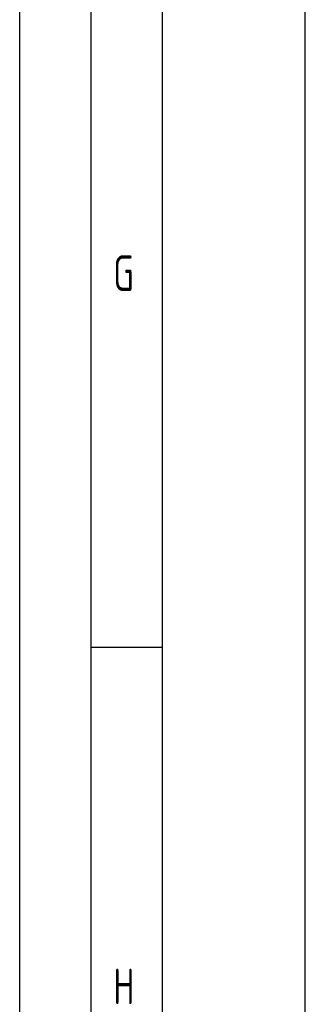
# Model space of a CAD drawing. Header units: millimetres. Extents: x 0 to 5940, y 0 to 4200.
# Tile 2 of 54: x 0 to 200, y 350 to 1040. Entities that reach past the tile are written whole.
import ezdxf

# ---------------------------------------------------------------- set-up
doc = ezdxf.new("R2010")
doc.units = ezdxf.units.MM
doc.header["$LTSCALE"] = 50
doc.layers.get('0').update_dxf_attribs({"linetype": 'CONTINUOUS'})
doc.layers.add('KSB-BLATTRAND', color=2, linetype='CONTINUOUS')
doc.styles.get("Standard").update_dxf_attribs({"font": 'ISOCP.SHX'})

# ---------------------------------------------------------------- blocks, each defined once
blk = doc.blocks.new('Rahmen_A2')
at = {"color": 1, "ltscale": 150}
for p, q in [((0, 0), (0, 420)), ((10, 10), (10, 410)), ((20, 10), (20, 297))]:
    blk.add_line(p, q, dxfattribs=at)
at = {"layer": 'KSB-BLATTRAND'}
for p, q in [((5, 5), (5, 415)), ((10, 60), (5, 60))]:
    blk.add_line(p, q, dxfattribs=at)
at = {"layer": 'KSB-BLATTRAND', "width": 0.75}
for s, p in [('G', (6.5625, 85)), ('H', (6.5625, 35))]:
    blk.add_text(s, height=2.5, dxfattribs=at).set_placement(p)

msp = doc.modelspace()

# ---------------------------------------------------------------- block references
at = {"layer": 'KSB-BLATTRAND', "xscale": 10, "yscale": 10, "zscale": 10}
msp.add_blockref('Rahmen_A2', (0, 0), dxfattribs=at)

doc.saveas('drawing.dxf')
